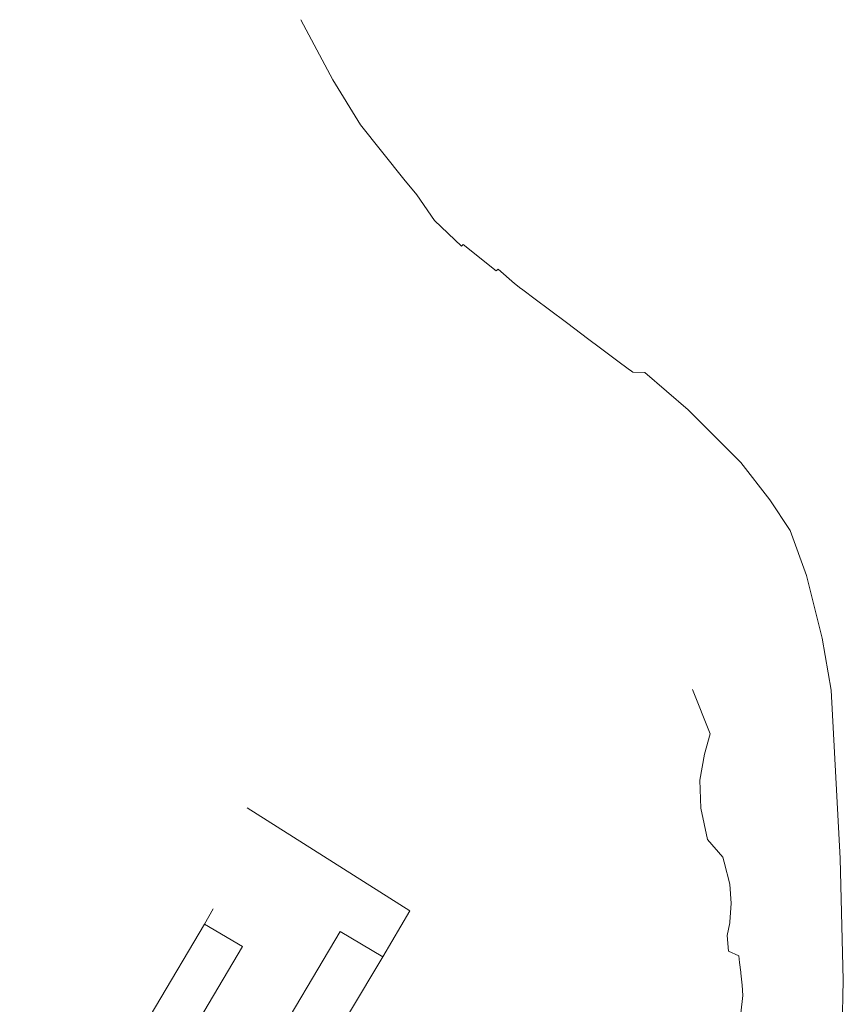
# Model space of a CAD drawing. Extents: x 150256 to 156914, y 461459 to 469481.
# Tile 162 of 256: x 155800 to 155894, y 462022 to 462134. Entities that reach past the tile are written whole.
import ezdxf

# ---------------------------------------------------------------- set-up
doc = ezdxf.new("R2010")
doc.units = 0
doc.header["$LTSCALE"] = 0.75
doc.layers.add('B-RO-OG-WATER_SLOOT-GV', color=251, linetype='CONTINUOUS', lineweight=18)
doc.layers.add('B-RO-VH-VERHARDING_BETONSTRAATSTEEN-GV', color=251, linetype='CONTINUOUS', lineweight=18)

msp = doc.modelspace()

# ---------------------------------------------------------------- linework, layer by layer
at = {"layer": 'B-RO-OG-WATER_SLOOT-GV'}
for points in [[(155893.512, 462019.641), (155893.643, 462025.147), (155893.602, 462026.73), (155893.285, 462039), (155892.256, 462058.108), (155891.252, 462064.018), (155889.465, 462071.119), (155887.603, 462076.257), (155885.31, 462079.749), (155881.986, 462083.966), (155876.006, 462089.961), (155871.088, 462094.197), (155869.721, 462094.249), (155869.408, 462094.483), (155869.339, 462094.51), (155867.855, 462095.622), (155866.062, 462096.967), (155864.588, 462098.069), (155862.337, 462099.756), (155860.085, 462101.442), (155858.761, 462102.433), (155857.07, 462103.701), (155857.011, 462103.745), (155856.269, 462104.3), (155854.424, 462105.936), (155854.212, 462105.736), (155850.449, 462108.764), (155850.237, 462108.572), (155847.185, 462111.487), (155845.164, 462114.379), (155843.702, 462116.152), (155838.784, 462122.337), (155835.635, 462127.443), (155832.013, 462134.288)], [(155876.507, 462058.192), (155878.502, 462053.132), (155877.858, 462050.84), (155877.337, 462047.865), (155877.459, 462044.707), (155878.227, 462041.139), (155879.946, 462039.145), (155880.095, 462038.572), (155880.742, 462036.079), (155880.915, 462033.862), (155880.761, 462031.79), (155880.738, 462031.68), (155880.435, 462030.236), (155880.608, 462028.452), (155881.774, 462027.923), (155881.864, 462027.15), (155881.99, 462026.067), (155882.005, 462025.942), (155882.132, 462024.602), (155882.229, 462023.411), (155881.995, 462021.402)]]:
    msp.add_lwpolyline(points, dxfattribs=at)
at = {"layer": 'B-RO-VH-VERHARDING_BETONSTRAATSTEEN-GV'}
msp.add_lwpolyline([(155822.036, 462033.269), (155821.064, 462031.526), (155825.355, 462028.977), (155804.396, 461993.531), (155811.82, 461989.123), (155836.458, 462030.674), (155841.299, 462027.819), (155844.393, 462033.023), (155825.91, 462044.753)], dxfattribs=at)
for points in [[(155809.898, 462012.756), (155808.906, 462011.058), (155808.905, 462011.055), (155800.047, 461996.114), (155804.396, 461993.531), (155825.355, 462028.977), (155821.064, 462031.526)], [(155811.82, 461989.123), (155816.646, 461986.257), (155824.085, 461998.794), (155837.544, 462021.502), (155841.299, 462027.819), (155836.458, 462030.674)]]:
    msp.add_lwpolyline(points, close=True, dxfattribs=at)

doc.saveas('drawing.dxf')
